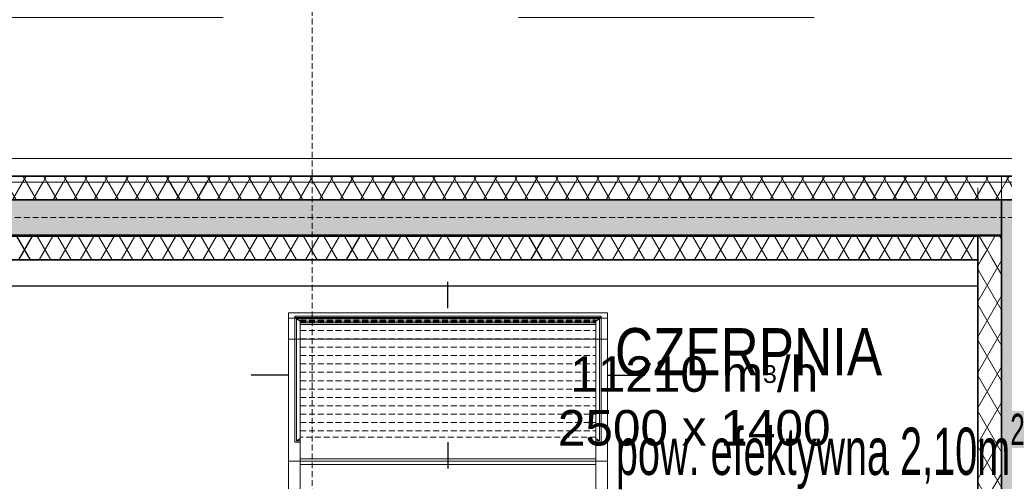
# Model space of a CAD drawing. Header units: millimetres. Extents: x 42175 to 97175, y 10092 to 468192.
# Tile 114 of 235: x 58838 to 67165, y 28380 to 32281. Entities that reach past the tile are written whole.
import ezdxf

# ---------------------------------------------------------------- set-up
doc = ezdxf.new("R2010")
doc.units = ezdxf.units.MM
for name, pattern in [('DASHED', [0.75, 0.5, -0.25]), ('Dashed2cust', [50, 25, -25]), ('JIS_02_0.7', [2, 1, -1]), ('Wipeout_Contour', [1000, 0, -1000])]:
    doc.linetypes.add(name, pattern=pattern)
for name, color, linetype in [('- A - ocieplenie', 8, 'Continuous'), ('FLUID-Cz2', 8, 'Continuous'), ('FLUID-Cz2-150-ARRGR', 8, 'Continuous'), ('FLUID-Cz2-INS', 8, 'Continuous'), ('Konstrukcja - Dach', 8, 'Continuous'), ('Konstrukcja - Siatka mod', 8, 'Continuous'), ('Konstrukcja - Stropy', 8, 'Continuous'), ('Konstrukcja - Ściany zewnętrzne', 8, 'Continuous'), ('z JAN', 8, 'Continuous')]:
    doc.layers.add(name, color=color, linetype=linetype)
doc.styles.add('STYL_AUTOMATYCZNY_1', font='ARIALN.TTF')
doc.styles.add('STYL_AUTOMATYCZNY_13', font='ARIALN.TTF', dxfattribs={"width": 0.8})
doc.styles.add('STYL_AUTOMATYCZNY_14', font='ARIALN.TTF', dxfattribs={"width": 0.6})
pattern_1 = [(60, (-175208.28, 306786.62), (-129.90381, 75), []), (120, (-175208.28, 306786.62), (129.90381, 75), [])]
pattern_2 = [(60, (-175208.59, 306786.62), (-129.90381, 75), []), (120, (-175208.59, 306786.62), (129.90381, 75), [])]

msp = doc.modelspace()

# ---------------------------------------------------------------- hatches: boundary and pattern name
at = {"layer": '- A - ocieplenie', "linetype": 'Continuous', "lineweight": 13}
for points in [[(55620, 30458.9), (66940, 30458.9), (67140, 30758.9), (55620, 30758.9)], [(66940, 30458.9), (67140, 30458.9), (67140, 30758.9)]]:
    msp.add_hatch(color=8, dxfattribs=at).paths.add_polyline_path(points)
at = {"layer": '- A - ocieplenie', "linetype": 'Continuous', "lineweight": 15}
h = msp.add_hatch(dxfattribs=at)
h.set_pattern_fill('Izolacja_miękka_0007', color=8, style=0, pattern_type=2)
h.set_pattern_definition(pattern_2)
h.paths.add_polyline_path([(55820, 30251.3), (66940, 30251.3), (66940, 30451.3), (55820, 30451.3)])
at = {"layer": '- A - ocieplenie', "linetype": 'Continuous', "lineweight": 13, "ltscale": 100}
h = msp.add_hatch(dxfattribs=at)
h.set_pattern_fill('Izolacja_miękka_0007_0007', color=8, style=0, pattern_type=2)
h.set_pattern_definition(pattern_1)
h.paths.add_polyline_path([(55820.3, 30251.3), (66940.3, 30251.3), (66940.3, 30451.3), (55820.3, 30451.3)])
at = {"layer": '- A - ocieplenie', "linetype": 'Continuous', "lineweight": 13}
h = msp.add_hatch(dxfattribs=at)
h.set_pattern_fill('Izolacja_miękka_0007', color=8, style=0, pattern_type=2)
h.set_pattern_definition(pattern_2)
h.paths.add_polyline_path([(66940, 30458.9), (66940, 27628.9), (67140, 27628.9), (67140, 30458.9)])
at = {"layer": '- A - ocieplenie', "linetype": 'Continuous', "lineweight": 13, "ltscale": 100}
h = msp.add_hatch(dxfattribs=at)
h.set_pattern_fill('Izolacja_miękka_0007_0007', color=8, style=0, pattern_type=2)
h.set_pattern_definition(pattern_1)
h.paths.add_polyline_path([(66940.3, 30251.3), (67140.3, 30451.3), (66940.3, 30451.3)])
h = msp.add_hatch(dxfattribs=at)
h.set_pattern_fill('Izolacja_miękka_0007_0007', color=8, style=0, pattern_type=2)
h.set_pattern_definition(pattern_1)
h.paths.add_polyline_path([(66940.3, 30251.3), (67140.3, 30251.3), (67140.3, 30451.3)])
h = msp.add_hatch(dxfattribs=at)
h.set_pattern_fill('Izolacja_miękka_0007_0007', color=8, style=0, pattern_type=2)
h.set_pattern_definition(pattern_1)
h.paths.add_polyline_path([(66940.3, 30251.3), (66940.3, 27520.5), (67140.3, 27520.5), (67140.3, 30251.3)])
at = {"layer": 'Konstrukcja - Ściany zewnętrzne', "linetype": 'Continuous', "lineweight": 13}
for points in [[(67440, 30758.9), (67140, 30758.9), (67440, 30458.9)], [(67440, 30458.9), (67140, 30758.9), (67140, 30458.9)], [(67140, 30458.9), (67140, 27428.9), (67440, 27428.9), (67440, 30458.9)]]:
    msp.add_hatch(color=8, dxfattribs=at).paths.add_polyline_path(points)

# ---------------------------------------------------------------- linework, layer by layer
at = {"layer": '- A - ocieplenie', "color": 8, "linetype": 'Continuous', "lineweight": 35, "ltscale": 100}
msp.add_line((66940, 30458.9), (67140, 30458.9), dxfattribs=at)
msp.add_line((66940, 30458.9), (67140, 30458.9), dxfattribs=at)
at = {"layer": '- A - ocieplenie', "color": 8, "linetype": 'Continuous', "lineweight": 35, "ltscale": 100, "flags": 128}
for points in [[(55320, 30758.9), (67140, 30758.9)], [(67140, 30758.9), (55620, 30758.9)], [(67140, 30758.9), (67490, 30758.9)], [(67140, 30758.9), (67140, 30458.9)], [(55620, 30458.9), (66940, 30458.9)], [(66940, 30451.3), (55620, 30451.3)], [(66940, 30458.9), (66940, 27628.9)], [(66940, 30451.3), (66940, 30251.3)], [(67140, 27428.9), (67140, 30458.9)], [(55820, 30251.3), (66940, 30251.3)]]:
    msp.add_lwpolyline(points, dxfattribs=at)
at = {"layer": '- A - ocieplenie', "color": 8, "linetype": 'Continuous', "lineweight": 13, "ltscale": 100, "flags": 128}
for points in [[(55320.3, 30758.9), (67140.3, 30758.9)], [(67140.3, 30758.9), (67490.3, 30758.9)], [(66940.3, 30451.3), (55620.3, 30451.3)], [(67140.3, 30451.3), (66940.3, 30451.3)], [(67140.3, 27520.5), (67140.3, 30451.3)], [(55820.3, 30251.3), (66940.3, 30251.3)], [(66940.3, 30251.3), (66940.3, 27520.5)]]:
    msp.add_lwpolyline(points, dxfattribs=at)
at = {"color": 8, "linetype": 'Continuous', "lineweight": 25, "ltscale": 100}
msp.add_line((56262.1, 30030.8), (66940, 30030.8), dxfattribs=at)
at = {"layer": 'FLUID-Cz2', "color": 8, "linetype": 'Continuous', "lineweight": 13, "ltscale": 100}
for p, q in [((61164.9, 29763.7), (61164.9, 29774.3)), ((61164.9, 29774.3), (63754.9, 29774.3)), ((61164.9, 28710.1), (61164.9, 29763.7)), ((61164.9, 29763.7), (63754.9, 29763.7)), ((61180, 29753.1), (61210, 29731.9)), ((63710, 29731.9), (61210, 29731.9)), ((61210, 29717.8), (61210, 29731.9)), ((63710, 29731.9), (63740, 29753.1)), ((63710, 29731.9), (63710, 29717.8)), ((63754.9, 29774.3), (63754.9, 29763.7)), ((63754.9, 29763.7), (63754.9, 28710.1)), ((61209.9, 29703.6), (63709.9, 29703.6)), ((61210, 29696.6), (61210, 29717.8)), ((61210, 29686.5), (61210, 29696.6)), ((61210, 29580.4), (61210, 29667)), ((63710, 29717.8), (63710, 29696.6)), ((63710, 29686.5), (63710, 29696.6)), ((63710, 29580.4), (63710, 29667)), ((61210, 28600.5), (61210, 29580.4)), ((63710, 28600.5), (63710, 29580.4)), ((61180, 28720.7), (61210, 28742)), ((61209.9, 28713.7), (61209.9, 28742)), ((63740, 28720.7), (63710, 28742)), ((61210, 28710.1), (61164.9, 28710.1)), ((63754.9, 28710.1), (63710, 28710.1)), ((61210, 28600.5), (61210, 28570.5)), ((61210, 28570.5), (61210, 28550.5)), ((63710, 28600.5), (63710, 28570.5)), ((63710, 28570.5), (63710, 28550.5)), ((61209.9, 27270.7), (61209.9, 28550.7)), ((63709.9, 28550.7), (63709.9, 27270.7))]:
    msp.add_line(p, q, dxfattribs=at)
at = {"layer": 'FLUID-Cz2', "color": 8, "linetype": 'Continuous', "lineweight": 18, "ltscale": 100}
for p, q in [((61180, 29753.1), (63740, 29753.1)), ((61180, 28720.7), (61180, 29753.1)), ((61209.9, 29731.9), (61209.9, 29714.2)), ((63709.9, 29731.9), (61209.9, 29731.9)), ((63709.9, 29703.6), (63709.9, 29731.9)), ((63740, 29753.1), (63740, 28720.7)), ((61209.9, 29714.2), (61209.9, 29703.6)), ((61209.9, 29714.2), (61209.9, 29647.1)), ((61209.9, 29703.6), (61209.9, 29647.1)), ((61209.9, 29647.1), (61209.9, 29643.5)), ((63710, 29717.8), (61210, 29717.8)), ((61210, 29717.8), (63710, 29717.8)), ((63709.9, 29647.1), (63709.9, 29703.6)), ((63710, 29717.8), (63710, 29696.6)), ((61209.9, 29643.5), (61209.9, 29576.3)), ((61209.9, 29643.5), (61209.9, 29576.3)), ((61209.9, 29576.3), (61209.9, 29572.8)), ((61209.9, 29572.8), (61209.9, 29505.6)), ((61209.9, 29572.8), (61209.9, 29505.6)), ((63709.9, 29576.3), (63709.9, 29643.5)), ((63709.9, 29505.6), (63709.9, 29572.8)), ((61209.9, 29505.6), (61209.9, 29502.1)), ((61209.9, 29502.1), (61209.9, 29434.9)), ((61209.9, 29502.1), (61209.9, 29434.9)), ((63709.9, 29434.9), (63709.9, 29502.1)), ((61209.9, 29434.9), (61209.9, 29431.4)), ((61209.9, 29431.4), (61209.9, 29364.2)), ((61209.9, 29431.4), (61209.9, 29364.2)), ((63709.9, 29364.2), (63709.9, 29431.4)), ((61209.9, 29364.2), (61209.9, 29360.7)), ((61209.9, 29360.7), (61209.9, 29293.5)), ((61209.9, 29360.7), (61209.9, 29293.5)), ((63709.9, 29293.5), (63709.9, 29360.7)), ((61209.9, 29293.5), (61209.9, 29290)), ((61209.9, 29290), (61209.9, 29222.8)), ((61209.9, 29290), (61209.9, 29222.8)), ((63709.9, 29222.8), (63709.9, 29290)), ((61209.9, 29222.8), (61209.9, 29219.3)), ((61209.9, 29219.3), (61209.9, 29152.1)), ((61209.9, 29219.3), (61209.9, 29152.1)), ((61209.9, 29152.1), (61209.9, 29148.5)), ((61209.9, 29148.5), (61209.9, 29081.4)), ((61209.9, 29148.5), (61209.9, 29081.4)), ((63709.9, 29152.1), (63709.9, 29219.3)), ((63709.9, 29081.4), (63709.9, 29148.5)), ((61209.9, 29081.4), (61209.9, 29077.8)), ((61209.9, 29077.8), (61209.9, 29010.7)), ((61209.9, 29077.8), (61209.9, 29010.7)), ((63709.9, 29010.7), (63709.9, 29077.8)), ((61209.9, 29010.7), (61209.9, 29007.1)), ((61209.9, 29007.1), (61209.9, 28939.9)), ((61209.9, 29007.1), (61209.9, 28939.9)), ((63709.9, 28939.9), (63709.9, 29007.1)), ((61209.9, 28939.9), (61209.9, 28936.4)), ((61209.9, 28936.4), (61209.9, 28869.2)), ((61209.9, 28936.4), (61209.9, 28869.2)), ((63709.9, 28869.2), (63709.9, 28936.4)), ((61209.9, 28869.2), (61209.9, 28865.7)), ((61209.9, 28865.7), (61209.9, 28798.5)), ((61209.9, 28865.7), (61209.9, 28798.5)), ((63709.9, 28798.5), (63709.9, 28865.7)), ((61209.9, 28798.5), (61209.9, 28795)), ((61209.9, 28795), (61209.9, 28742)), ((61209.9, 28795), (61209.9, 28727.8)), ((63709.9, 28742), (63709.9, 28795)), ((61210, 28720.7), (61180, 28720.7)), ((63740, 28720.7), (63709.9, 28720.7)), ((61210, 28570.5), (63710, 28570.5)), ((61210, 28570.5), (63710, 28570.5)), ((61209.9, 28520.7), (63709.9, 28520.7))]:
    msp.add_line(p, q, dxfattribs=at)
at = {"layer": 'FLUID-Cz2', "color": 8, "linetype": 'DASHED', "lineweight": 18, "ltscale": 100}
for p, q in [((61209.9, 29742.5), (63709.9, 29742.5)), ((61209.9, 29731.9), (61209.9, 29742.5)), ((63709.9, 29742.5), (63709.9, 29731.9)), ((61209.9, 29724.8), (63709.9, 29724.8)), ((61209.9, 29654.1), (63709.9, 29654.1)), ((63709.9, 29703.6), (63709.9, 29647.1)), ((61209.9, 29583.4), (63709.9, 29583.4)), ((63709.9, 29643.5), (63709.9, 29576.3)), ((63709.9, 29572.8), (63709.9, 29505.6)), ((61209.9, 29512.7), (63709.9, 29512.7)), ((63709.9, 29502.1), (63709.9, 29434.9)), ((61209.9, 29442), (63709.9, 29442)), ((63709.9, 29431.4), (63709.9, 29364.2)), ((61209.9, 29371.3), (63709.9, 29371.3)), ((63709.9, 29360.7), (63709.9, 29293.5)), ((61209.9, 29300.6), (63709.9, 29300.6)), ((61209.9, 29229.9), (63709.9, 29229.9)), ((63709.9, 29290), (63709.9, 29222.8)), ((61209.9, 29159.2), (63709.9, 29159.2)), ((63709.9, 29219.3), (63709.9, 29152.1)), ((63709.9, 29148.5), (63709.9, 29081.4)), ((61209.9, 29088.4), (63709.9, 29088.4)), ((63709.9, 29077.8), (63709.9, 29010.7)), ((61209.9, 29017.7), (63709.9, 29017.7)), ((63709.9, 29007.1), (63709.9, 28939.9)), ((61209.9, 28947), (63709.9, 28947)), ((63709.9, 28936.4), (63709.9, 28869.2)), ((61209.9, 28876.3), (63709.9, 28876.3)), ((63709.9, 28865.7), (63709.9, 28798.5)), ((61209.9, 28805.6), (63709.9, 28805.6)), ((63709.9, 28752.6), (61209.9, 28752.6)), ((63709.9, 28795), (63709.9, 28727.8))]:
    msp.add_line(p, q, dxfattribs=at)
at = {"layer": 'FLUID-Cz2-150-ARRGR', "color": 8, "linetype": 'Continuous', "lineweight": 25, "ltscale": 100, "flags": 128}
for points in [[(62459.9, 29841.5), (62459.9, 30064.2)], [(61109.9, 29275.8), (60794.9, 29275.8)], [(63809.9, 29275.8), (64124.9, 29275.8)], [(62459.9, 28710.1), (62459.9, 28487.4)]]:
    msp.add_lwpolyline(points, dxfattribs=at)
at = {"layer": 'FLUID-Cz2-INS', "color": 8, "linetype": 'Continuous', "lineweight": 13, "ltscale": 100}
for p, q in [((61110, 29757.2), (61110, 29802.6)), ((63810, 29802.6), (61110, 29802.6)), ((61110, 29580.4), (61110, 29757.2)), ((61110, 29757.2), (63810, 29757.2)), ((63810, 29757.2), (63810, 29802.6)), ((63810, 29580.4), (63810, 29757.2)), ((61110, 28550.5), (61110, 29580.4)), ((61110, 29580.4), (63810, 29580.4)), ((63810, 29580.4), (63810, 28550.5)), ((63809.9, 28550.7), (61109.9, 28550.7)), ((61109.9, 28550.7), (61109.9, 27270.7)), ((63810, 28550.5), (61110, 28550.5)), ((63809.9, 27270.7), (63809.9, 28550.7))]:
    msp.add_line(p, q, dxfattribs=at)
at = {"layer": 'Konstrukcja - Dach', "color": 8, "linetype": 'Continuous', "lineweight": 13, "ltscale": 100, "flags": 128}
for points in [[(55620, 30451.3), (67140, 30451.3)], [(55620, 30451.3), (67140, 30451.3)], [(55620.3, 30451.3), (67140.3, 30451.3)], [(55620.3, 30451.3), (67140.3, 30451.3)], [(67140, 30451.3), (67140, 27520.5)], [(67140, 30451.3), (67140, 27520.5)], [(67140.3, 30451.3), (67140.3, 27520.5)], [(67140.3, 30451.3), (67140.3, 27520.5)]]:
    msp.add_lwpolyline(points, dxfattribs=at)
at = {"layer": 'Konstrukcja - Siatka mod', "color": 8, "linetype": 'DASHED', "lineweight": 13, "ltscale": 100}
msp.add_line((53022.5, 30608.9), (82467, 30608.9), dxfattribs=at)
at = {"layer": 'Konstrukcja - Stropy', "color": 8, "linetype": 'Continuous', "lineweight": 13, "ltscale": 100, "flags": 128}
msp.add_lwpolyline([(67140.3, 30758.9), (67140.3, 27524.9), (66241.5, 27524.9), (66241.5, 24279), (73520.3, 24279), (73520.3, 30758.9)], close=True, dxfattribs=at)
at = {"layer": 'Konstrukcja - Ściany zewnętrzne', "color": 8, "linetype": 'Continuous', "lineweight": 35, "ltscale": 100, "flags": 128}
for points in [[(67140, 30758.9), (67440, 30758.9)], [(67140, 30758.9), (67140, 27428.9)]]:
    msp.add_lwpolyline(points, dxfattribs=at)
at = {"layer": 'Konstrukcja - Ściany zewnętrzne', "color": 8, "linetype": 'Continuous', "lineweight": 13, "ltscale": 100, "flags": 128}
for points in [[(67140.3, 30758.9), (67440.3, 30758.9)], [(67140.3, 30758.9), (67140.3, 27524.9)]]:
    msp.add_lwpolyline(points, dxfattribs=at)

# ---------------------------------------------------------------- texts
at = {"color": 8, "linetype": 'Continuous', "lineweight": 35, "char_height": 400, "attachment_point": 1}
for s, insert, style in [('\\A1;{\\pql;\\fArial|b0|i0|c238|p0;\\W0.800000;CZERPNIA}', (63871.5, 29674.3), 'STYL_AUTOMATYCZNY_13'), ('\\A1;{\\pql;\\fArial|b0|i0|c238|p0;\\W0.600000;pow. efektywna 2,10m\\fArial|b0|i0|c238|p0;\\W0.600000;\\A1{\\H.66x;\\S2^  ;}}', (63879.5, 28950.1), 'STYL_AUTOMATYCZNY_14')]:
    msp.add_mtext(s, dxfattribs=dict(at, insert=insert, style=style))
at = {"layer": 'FLUID-Cz2-150-ARRGR', "color": 8, "linetype": 'Continuous', "lineweight": 35, "insert": (64542.1, 29056.7), "char_height": 300, "attachment_point": 5, "line_spacing_factor": 0.907426, "style": 'STYL_AUTOMATYCZNY_1'}
msp.add_mtext('\\A1;{\\pqc;\\fArial|b0|i0|c238|p0;\\W1.000000;11210 m\\fArial|b0|i0|c238|p0;\\H0.500000x;\\W1.000000;3\\fArial|b0|i0|c238|p0;\\H2.000000x;\\W1.000000;/h\\P\\pqc;\\fArial|b0|i0|c238|p0;\\W1.000000;2500 x 1400}', dxfattribs=at)

# ---------------------------------------------------------------- wipeouts: each hides what was drawn before it
at = {"color": 8, "linetype": 'Wipeout_Contour', "lineweight": 0, "ltscale": 230445.792009}
msp.add_wipeout([(55120.3, 30908.9), (82860.3, 30908.9), (82860.3, 31108.9), (55120.3, 31108.9)], dxfattribs=at).dxf.layer = '- A - ocieplenie'

# ---------------------------------------------------------------- next in the draw order: hatches: boundary and pattern name
at = {"layer": '- A - ocieplenie', "linetype": 'Continuous', "lineweight": 15}
h = msp.add_hatch(dxfattribs=at)
h.set_pattern_fill('Izolacja_miękka_0007', color=8, style=0, pattern_type=2)
h.set_pattern_definition(pattern_2)
h.paths.add_polyline_path([(55320, 30758.9), (67140, 30758.9), (67140, 30958.9), (55320, 30958.9)])
at = {"layer": '- A - ocieplenie', "linetype": 'Continuous', "lineweight": 13, "ltscale": 100}
h = msp.add_hatch(dxfattribs=at)
h.set_pattern_fill('Izolacja_miękka_0007_0007', color=8, style=0, pattern_type=2)
h.set_pattern_definition(pattern_1)
h.paths.add_polyline_path([(55320.3, 30758.9), (67140.3, 30758.9), (67140.3, 30958.9), (55320.3, 30958.9)])
at = {"layer": '- A - ocieplenie', "linetype": 'Continuous', "lineweight": 13}
h = msp.add_hatch(dxfattribs=at)
h.set_pattern_fill('Izolacja_miękka_0007', color=8, style=0, pattern_type=2)
h.set_pattern_definition(pattern_2)
h.paths.add_polyline_path([(67140, 30758.9), (67490, 30758.9), (67490, 30958.9), (67140, 30958.9)])
at = {"layer": '- A - ocieplenie', "linetype": 'Continuous', "lineweight": 13, "ltscale": 100}
h = msp.add_hatch(dxfattribs=at)
h.set_pattern_fill('Izolacja_miękka_0007_0007', color=8, style=0, pattern_type=2)
h.set_pattern_definition(pattern_1)
h.paths.add_polyline_path([(67140.3, 30758.9), (67490.3, 30758.9), (67490.3, 30958.9), (67140.3, 30958.9)])

# ---------------------------------------------------------------- next in the draw order: linework, layer by layer
at = {"layer": '- A - ocieplenie', "color": 8, "linetype": 'Wipeout_Contour', "lineweight": 13, "ltscale": 100}
for p, q in [((82860.3, 31108.9), (55120.3, 31108.9)), ((55120.3, 30908.9), (82860.3, 30908.9))]:
    msp.add_line(p, q, dxfattribs=at)
at = {"layer": '- A - ocieplenie', "color": 8, "linetype": 'Continuous', "lineweight": 13, "ltscale": 100, "flags": 128}
for points in [[(82860.3, 31108.9), (55120.3, 31108.9)], [(67140.3, 30958.9), (55120.3, 30958.9)], [(55120.3, 30908.9), (82860.3, 30908.9)], [(67490.3, 30958.9), (67140.3, 30958.9)]]:
    msp.add_lwpolyline(points, dxfattribs=at)
at = {"layer": '- A - ocieplenie', "color": 8, "linetype": 'Continuous', "lineweight": 35, "ltscale": 100, "flags": 128}
for points in [[(67140, 30958.9), (55120, 30958.9)], [(67490, 30958.9), (67140, 30958.9)]]:
    msp.add_lwpolyline(points, dxfattribs=at)
at = {"color": 8, "linetype": 'JIS_02_0.7', "lineweight": 20, "ltscale": 100, "flags": 128}
msp.add_lwpolyline([(66940, 30758.9), (66940, 30958.9)], dxfattribs=at)
at = {"layer": 'Konstrukcja - Siatka mod', "color": 8, "linetype": 'DASHED', "lineweight": 13, "ltscale": 100}
msp.add_line((61310, 33564.8), (61310, 16600), dxfattribs=at)
at = {"layer": 'Konstrukcja - Stropy', "color": 8, "linetype": 'Continuous', "lineweight": 13, "ltscale": 100, "flags": 128}
msp.add_lwpolyline([(67140.3, 30958.9), (67140.3, 27520.5), (66257.1, 27520.5), (66257.1, 24479), (69704.8, 24479), (69704.8, 25220.2), (73720.3, 25220.2), (73720.3, 30958.9)], close=True, dxfattribs=at)
at = {"layer": 'z JAN', "color": 8, "linetype": 'Dashed2cust', "lineweight": 13, "ltscale": 100, "flags": 128}
for points in [[(82660, 34181.4), (82660, 30758.9), (55340.4, 30758.9), (55340.4, 32299.8), (79270, 32299.8), (79270, 34181.4)], [(67140, 30758.9), (73879.2, 30758.9), (73879.2, 30868.9), (67140, 30868.9)]]:
    msp.add_lwpolyline(points, close=True, dxfattribs=at)

doc.saveas('drawing.dxf')
